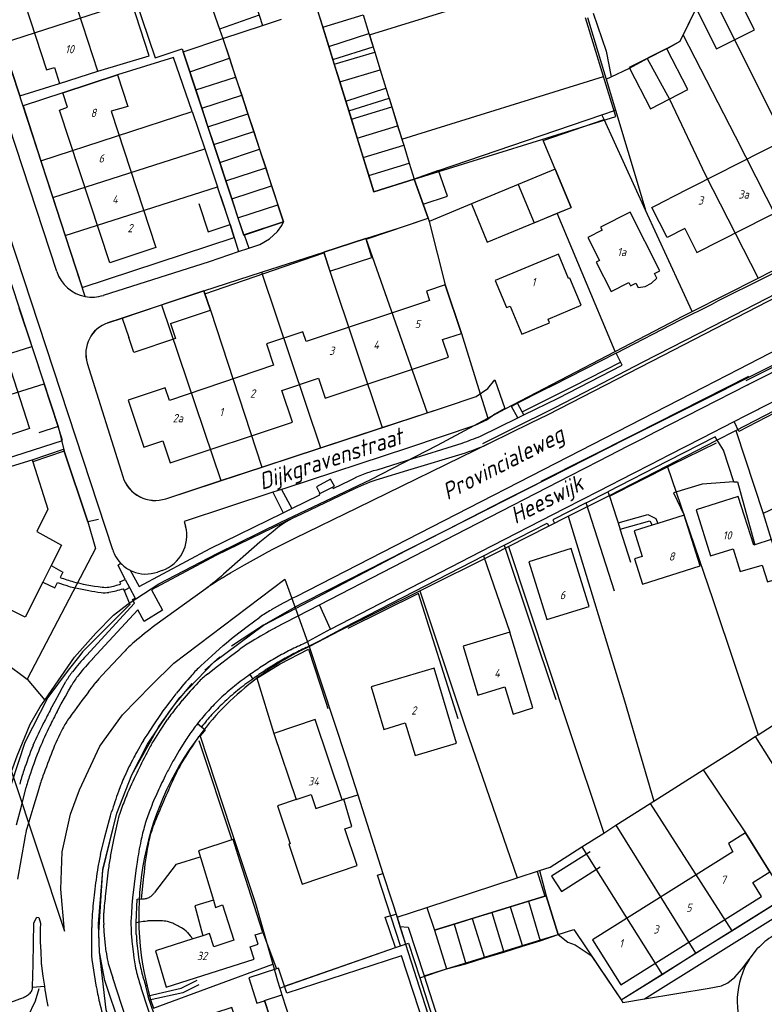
# Model space of a CAD drawing. Extents: x 124314 to 128016, y 450271 to 453716.
# Tile 32 of 40: x 125175 to 125288, y 451103 to 451252. Entities that reach past the tile are written whole.
import ezdxf
from ezdxf.enums import TextEntityAlignment as Align

# ---------------------------------------------------------------- set-up
doc = ezdxf.new("R2010")
doc.units = 0
doc.header["$MEASUREMENT"] = 0
for name, color, linetype in [('Default_113', 7, 'Continuous'), ('Default_117', 7, 'Continuous'), ('Default_21', 40, 'Continuous'), ('Default_22', 7, 'Continuous'), ('Default_4', 1, 'Continuous'), ('Default_5', 7, 'Continuous'), ('Default_6', 7, 'Continuous'), ('Default_79', 2, 'Continuous'), ('Default_80', 7, 'Continuous'), ('Default_99', 2, 'Continuous')]:
    doc.layers.add(name, color=color, linetype=linetype)
doc.styles.add('Style-ENGINEERING', font='isoct.shx', dxfattribs={"oblique": 15})

msp = doc.modelspace()

# ---------------------------------------------------------------- linework, layer by layer
at = {"layer": 'Default_21', "lineweight": -3, "flags": 128}
for points in [[(125196.57, 451276.52), (125186.78, 451273.18), (125195.74, 451246.66), (125199.84, 451248.02), (125199.99, 451247.57)], [(125196.57, 451276.52), (125205.48, 451250.99), (125206.02, 451249.56)], [(125212.11, 451260.79), (125209.24, 451259.82), (125211.51, 451253.1), (125212.02, 451251.55)], [(125275.69, 451250.07), (125277.72, 451254.22), (125280.38, 451255.56)], [(125280.38, 451255.56), (125290.28, 451235.77), (125291.14, 451234.22), (125294.34, 451227.89), (125294.44, 451227.94), (125295.38, 451226.1), (125298.69, 451219.23)], [(125172.66, 451248.88), (125175.27, 451240.86), (125181.3, 451242.74), (125187.1, 451244.64), (125194.85, 451246.96), (125192.16, 451255.17)], [(125172.66, 451248.88), (125192.16, 451255.17)], [(125220.2, 451254.28), (125221.13, 451251.29)], [(125212.02, 451251.55), (125214.87, 451252.5)], [(125221.13, 451251.29), (125227.24, 451253.14)], [(125227.24, 451253.14), (125228.13, 451250.3)], [(125261.21, 451252.74), (125263.61, 451244.74), (125264.02, 451243.4)], [(125206.02, 451249.56), (125212.02, 451251.55)], [(125221.13, 451251.29), (125222.04, 451248.34)], [(125199.99, 451247.57), (125206.02, 451249.56)], [(125206.02, 451249.56), (125207.01, 451246.58)], [(125222.04, 451248.34), (125228.13, 451250.3)], [(125228.13, 451250.3), (125229, 451247.49)], [(125270.23, 451246.53), (125273.22, 451248.06), (125275.24, 451249.15), (125275.69, 451250.07)], [(125275.69, 451250.07), (125283.54, 451234.79), (125292.97, 451216.31)], [(125222.04, 451248.34), (125222.88, 451245.66)], [(125201.34, 451238.5), (125198.56, 451246.71), (125190.04, 451244.06), (125181.77, 451241.34), (125175.76, 451239.37), (125178.47, 451231.03)], [(125199.99, 451247.57), (125201, 451244.51)], [(125201, 451244.51), (125207.01, 451246.58)], [(125207.01, 451246.58), (125207.94, 451243.73)], [(125222.88, 451245.66), (125229, 451247.49)], [(125229, 451247.49), (125229.83, 451244.83)], [(125264.02, 451243.4), (125264.81, 451243.76), (125267.56, 451245.09), (125270.23, 451246.53)], [(125270.23, 451246.53), (125273.61, 451240.36), (125279, 451228.97), (125287.02, 451213.28)], [(125222.88, 451245.66), (125223.7, 451243.02)], [(125201, 451244.51), (125201.9, 451241.77)], [(125201.9, 451241.77), (125207.94, 451243.73)], [(125207.94, 451243.73), (125208.86, 451240.96)], [(125223.7, 451243.02), (125229.83, 451244.83)], [(125229.83, 451244.83), (125230.7, 451242.03)], [(125264.02, 451243.4), (125265.44, 451238.71)], [(125223.7, 451243.02), (125224.62, 451240.06)], [(125224.62, 451240.06), (125230.7, 451242.03)], [(125230.7, 451242.03), (125231.58, 451239.2)], [(125201.9, 451241.77), (125202.82, 451239)], [(125202.82, 451239), (125208.86, 451240.96)], [(125208.86, 451240.96), (125209.78, 451238.17)], [(125202.82, 451239), (125203.75, 451236.18)], [(125224.62, 451240.06), (125225.46, 451237.34)], [(125225.46, 451237.34), (125231.58, 451239.2)], [(125231.58, 451239.2), (125232.46, 451236.35)], [(125178.47, 451231.03), (125201.34, 451238.5)], [(125201.34, 451238.5), (125203.26, 451232.83)], [(125203.75, 451236.18), (125209.78, 451238.17)], [(125209.78, 451238.17), (125210.68, 451235.46)], [(125238.64, 451229.57), (125254.18, 451234.87), (125263.4, 451238.01)], [(125263.4, 451238.01), (125265.44, 451238.71)], [(125263.74, 451237.29), (125263.4, 451238.01)], [(125265.44, 451238.71), (125269.05, 451226.8), (125270.01, 451223.56)], [(125203.75, 451236.18), (125204.63, 451233.51)], [(125225.46, 451237.34), (125226.36, 451234.47)], [(125226.36, 451234.47), (125232.46, 451236.35)], [(125232.46, 451236.35), (125233.38, 451233.39)], [(125254.49, 451234.13), (125263.74, 451237.29)], [(125270.01, 451223.56), (125263.74, 451237.29)], [(125204.63, 451233.51), (125210.68, 451235.46)], [(125210.68, 451235.46), (125211.56, 451232.78)], [(125226.36, 451234.47), (125227.27, 451231.53)], [(125204.63, 451233.51), (125205.54, 451230.76)], [(125227.27, 451231.53), (125233.38, 451233.39)], [(125233.38, 451233.39), (125234.23, 451230.68)], [(125256.3, 451229.77), (125254.49, 451234.13)], [(125180.29, 451225.46), (125203.26, 451232.83)], [(125203.26, 451232.83), (125205.2, 451227.1)], [(125205.54, 451230.76), (125211.56, 451232.78)], [(125211.56, 451232.78), (125212.5, 451229.95)], [(125227.27, 451231.53), (125228.11, 451228.82)], [(125178.47, 451231.03), (125180.29, 451225.46)], [(125205.54, 451230.76), (125206.46, 451227.98)], [(125228.11, 451228.82), (125234.23, 451230.68)], [(125234.23, 451230.68), (125234.99, 451228.24)], [(125206.46, 451227.98), (125212.5, 451229.95)], [(125212.5, 451229.95), (125213.39, 451227.23)], [(125228.11, 451228.82), (125228.88, 451226.34), (125234.99, 451228.24)], [(125238.64, 451229.57), (125234.99, 451228.24)], [(125236.34, 451224.47), (125240, 451225.69), (125238.64, 451229.57)], [(125256.3, 451229.77), (125258.71, 451223.98)], [(125182.16, 451219.72), (125184.73, 451211.84), (125207.71, 451219.43), (125207.12, 451221.38), (125205.2, 451227.1)], [(125182.16, 451219.72), (125205.2, 451227.1)], [(125206.46, 451227.98), (125207.35, 451225.28)], [(125207.35, 451225.28), (125213.39, 451227.23)], [(125213.39, 451227.23), (125214.34, 451224.36)], [(125216.99, 451163.23), (125233.77, 451172), (125267.22, 451189.04), (125297.34, 451204.11), (125323.18, 451216.65), (125341.13, 451224.73), (125344.42, 451226.18), (125352.85, 451227.12), (125356.76, 451222.3)], [(125234.99, 451228.24), (125236.34, 451224.47)], [(125250.7, 451227.44), (125243.64, 451224.51)], [(125250.7, 451227.44), (125253.12, 451221.66)], [(125180.29, 451225.46), (125182.16, 451219.72)], [(125207.35, 451225.28), (125208.3, 451222.4)], [(125208.3, 451222.4), (125209.16, 451219.78), (125215.2, 451221.78), (125214.34, 451224.36)], [(125208.3, 451222.4), (125214.34, 451224.36)], [(125236.34, 451224.47), (125237.08, 451222.37)], [(125243.64, 451224.51), (125237.22, 451221.84)], [(125253.12, 451221.66), (125256.61, 451223.11)], [(125256.61, 451223.11), (125258.71, 451223.98)], [(125260.39, 451214.06), (125256.61, 451223.11)], [(125277.03, 451208.2), (125270.01, 451223.56)], [(125227.65, 451219.26), (125232.76, 451220.9), (125237.08, 451222.37)], [(125237.08, 451222.37), (125237.22, 451221.84)], [(125237.22, 451221.84), (125239.67, 451212.24), (125242.11, 451204.9), (125244.96, 451195.74)], [(125221.29, 451217.2), (125227.65, 451219.26)], [(125227.65, 451219.26), (125236.93, 451192.86)], [(125211.88, 451214.16), (125221.29, 451217.2)], [(125221.29, 451217.2), (125222.22, 451214.33), (125230.13, 451190.62)], [(125287.02, 451213.28), (125292.97, 451216.31)], [(125203.15, 451211.35), (125211.88, 451214.16)], [(125211.88, 451214.16), (125220.81, 451187.56)], [(125265.37, 451202.15), (125260.39, 451214.06)], [(125277.03, 451208.2), (125287.02, 451213.28)], [(125196.73, 451209.2), (125203.15, 451211.35)], [(125203.15, 451211.35), (125204.13, 451208.4), (125211.9, 451184.62)], [(125188.61, 451206.49), (125190.77, 451207.21), (125196.73, 451209.2)], [(125196.73, 451209.2), (125205.72, 451182.59)], [(125175.14, 451208.78), (125177.07, 451202.92)], [(125274.88, 451207.09), (125275.33, 451207.33), (125277.03, 451208.2)], [(125265.37, 451202.15), (125274.88, 451207.09)], [(125156.65, 451196.43), (125177.07, 451202.92)], [(125177.07, 451202.92), (125178.94, 451197.24)], [(125246.1, 451192.07), (125248.72, 451193.48), (125265.37, 451202.15)], [(125283.66, 451190.19), (125289.49, 451193.19), (125304.8, 451201.77), (125305.94, 451202.34)], [(125185.49, 451200.38), (125190.86, 451183.19)], [(125158.46, 451190.83), (125178.94, 451197.24)], [(125161.28, 451182.08), (125181.75, 451188.69), (125181.07, 451190.77), (125178.94, 451197.24)], [(125236.93, 451192.86), (125239.41, 451193.68), (125244.36, 451195.35), (125244.96, 451195.74)], [(125244.96, 451195.74), (125246.1, 451192.07)], [(125230.13, 451190.62), (125236.93, 451192.86)], [(125179.07, 451149.32), (125183.57, 451155.86), (125186.79, 451159.48), (125189.46, 451162.22), (125191.68, 451163.94), (125196.33, 451166.97), (125205.16, 451171.55), (125214.81, 451176.27), (125228.4, 451182.78), (125238.49, 451187.94), (125246.1, 451192.07)], [(125220.81, 451187.56), (125230.13, 451190.62)], [(125273.28, 451184.84), (125280.68, 451188.65), (125283.66, 451190.19)], [(125283.66, 451190.19), (125287.81, 451177.63), (125289.02, 451173.69), (125290.88, 451168.02), (125291.18, 451167.04), (125296.52, 451150.18)], [(125160.01, 451180.33), (125161.68, 451180.84), (125170.83, 451183.8), (125177.12, 451185.76), (125181.9, 451187.34), (125185.56, 451176.33), (125186.73, 451172.31), (125176.38, 451152.51)], [(125211.9, 451184.62), (125220.81, 451187.56)], [(125205.72, 451182.59), (125211.9, 451184.62)], [(125258.3, 451177.18), (125264.43, 451180.28), (125273.28, 451184.84)], [(125273.28, 451184.84), (125280.18, 451164.59), (125287.04, 451144.09)], [(125197.38, 451179.84), (125205.72, 451182.59)], [(125249.23, 451172.59), (125258.3, 451177.18)], [(125258.3, 451177.18), (125266.82, 451149.21), (125271.26, 451134.03)], [(125235.84, 451165.9), (125247.18, 451171.55), (125249.23, 451172.59)], [(125249.23, 451172.59), (125258.29, 451145.36), (125263.66, 451129.2)], [(125219.06, 451157.48), (125223.82, 451159.91), (125235.84, 451165.9)], [(125235.84, 451165.9), (125242.7, 451145.29), (125250.56, 451122.41)], [(125165.3, 451164.72), (125167.35, 451161.35), (125173, 451155.02), (125176.38, 451152.51)], [(125222.26, 451000), (125215.83, 451019.7), (125203.32, 451056.62), (125194.45, 451083.3), (125188.37, 451102.4), (125187.36, 451111.13), (125187.23, 451114.13), (125187.84, 451123.68), (125189.95, 451132.22), (125192.24, 451138), (125196.34, 451145.34), (125199.52, 451149.72), (125204.67, 451155.12), (125212.14, 451160.69), (125216.99, 451163.23)], [(125217.91, 451156.9), (125219.06, 451157.48)], [(125176.38, 451152.51), (125179.07, 451149.32)], [(125211.13, 451152.64), (125213.75, 451144.29), (125217.11, 451134.28), (125219.39, 451135.04), (125220.1, 451132.91), (125224.33, 451134.33), (125226.42, 451135)], [(125174.04, 451138.52), (125174.87, 451140.89), (125176.84, 451145.67), (125178.38, 451148.32), (125179.07, 451149.32)], [(125287.04, 451144.09), (125291.83, 451147.17)], [(125202.52, 451144.05), (125207.24, 451129.73), (125210.97, 451118.53), (125213.56, 451109.33)], [(125278.74, 451138.79), (125283.35, 451141.72), (125286.59, 451143.8)], [(125286.59, 451143.8), (125287.04, 451144.09)], [(125286.59, 451143.8), (125292.09, 451135.08), (125298.78, 451124.26)], [(125271.26, 451134.03), (125278.74, 451138.79)], [(125278.74, 451138.79), (125285.12, 451129.21), (125291.19, 451119.51)], [(125265.52, 451130.38), (125270.71, 451133.68)], [(125270.71, 451133.68), (125271.26, 451134.03)], [(125270.71, 451133.68), (125283.05, 451114.41)], [(125263.66, 451129.2), (125265.52, 451130.38)], [(125265.52, 451130.38), (125277.57, 451110.98)], [(125260.34, 451127.09), (125263.66, 451129.2)], [(125253.93, 451123.51), (125255.57, 451124.05), (125260.34, 451127.09)], [(125260.34, 451127.09), (125272.49, 451107.79)], [(125232.92, 451112.13), (125229.43, 451122.82), (125230.25, 451123.08)], [(125250.56, 451122.41), (125253.93, 451123.51)], [(125253.93, 451123.51), (125254.94, 451119.7)], [(125236.91, 451117.92), (125250.56, 451122.41)], [(125252.26, 451118.88), (125254.94, 451119.7)], [(125254.94, 451119.7), (125256.75, 451113.84)], [(125249.49, 451118.02), (125252.26, 451118.88)], [(125252.26, 451118.88), (125254.05, 451112.88)], [(125283.05, 451114.41), (125291.19, 451119.51)], [(125232.38, 451116.43), (125236.91, 451117.92)], [(125236.91, 451117.92), (125238.04, 451114.48)], [(125243.76, 451116.25), (125246.72, 451117.16)], [(125246.72, 451117.16), (125249.49, 451118.02)], [(125246.72, 451117.16), (125248.52, 451111.17)], [(125249.49, 451118.02), (125251.35, 451112.05)], [(125238.04, 451114.48), (125241.01, 451115.4)], [(125241.01, 451115.4), (125243.76, 451116.25)], [(125241.01, 451115.4), (125242.78, 451109.4)], [(125243.76, 451116.25), (125245.63, 451110.28)], [(125238.04, 451114.48), (125239.85, 451108.62)], [(125254.05, 451112.88), (125256.75, 451113.84)], [(125256.75, 451113.84), (125258.23, 451112.67), (125259.36, 451112.25), (125261.77, 451110.64), (125266.29, 451103.91), (125272.49, 451107.79)], [(125277.57, 451110.98), (125283.05, 451114.41)], [(125232.92, 451112.13), (125233.68, 451112.37)], [(125233.68, 451112.37), (125234.13, 451112.52), (125235.82, 451107.24)], [(125251.35, 451112.05), (125254.05, 451112.88)], [(125214.62, 451105.72), (125215.13, 451105.91), (125232.14, 451111.87), (125232.92, 451112.13)], [(125245.63, 451110.28), (125248.52, 451111.17)], [(125248.52, 451111.17), (125251.35, 451112.05)], [(125272.49, 451107.79), (125277.57, 451110.98)], [(125195.49, 451102.66), (125213.56, 451109.33)], [(125213.56, 451109.33), (125214.28, 451106.79), (125214.62, 451105.72)], [(125239.85, 451108.62), (125242.78, 451109.4)], [(125242.78, 451109.4), (125245.63, 451110.28)], [(125235.82, 451107.24), (125239.85, 451108.62)], [(125235.82, 451107.24), (125241.81, 451088.42), (125248.1, 451069.57)], [(125199.5, 451088.27), (125207.35, 451090.92), (125210.51, 451091.95), (125214.46, 451093.3), (125213.96, 451094.82), (125215.12, 451095.2), (125212.3, 451103.82), (125214.95, 451104.69)], [(125214.62, 451105.72), (125214.95, 451104.69)], [(125214.95, 451104.69), (125220.17, 451088.52), (125219.35, 451088.23)]]:
    msp.add_lwpolyline(points, dxfattribs=at)
at = {"layer": 'Default_21', "lineweight": -3}
for centre, major_axis, end_param in [((125190.17, 451201.84), (-1.56, 4.65), 1.550695), ((125195.77, 451184.73), (-4.91, -1.53), 1.586231), ((125238.36, 451116.78), (-20.44, 40.12), 0.178091), ((125238.41, 451116.68), (-27.28, 35.96), 0.270286), ((125238.42, 451116.66), (-35.9, 27.39), 0.966928)]:
    msp.add_ellipse(centre, major_axis=major_axis, ratio=1, start_param=0, end_param=end_param, dxfattribs=at)
at = {"layer": 'Default_22', "lineweight": -3, "flags": 128}
for points in [[(125174.04, 451138.52), (125182.02, 451114.33), (125181.5, 451120.7), (125181.69, 451126.35), (125182.95, 451132.07), (125184.33, 451135.76), (125187.38, 451142.36), (125190.84, 451147.11), (125195.14, 451151.56), (125198.6, 451154.95), (125215.41, 451167.64), (125216.99, 451163.23)], [(125216.99, 451163.23), (125219.06, 451157.48)], [(125219.06, 451157.48), (125224.71, 451140.34), (125226.42, 451135)], [(125226.42, 451135), (125230.25, 451123.08)], [(125230.25, 451123.08), (125231.59, 451118.91), (125232.38, 451116.43)], [(125232.38, 451116.43), (125233.68, 451112.37)], [(125233.68, 451112.37), (125247.45, 451069.36)]]:
    msp.add_lwpolyline(points, dxfattribs=at)
at = {"layer": 'Default_4', "lineweight": -3, "flags": 128}
for points in [[(125190.22, 451261.1), (125188.15, 451267.42), (125185.26, 451266.47), (125186.32, 451263.24), (125181.56, 451261.69), (125180.61, 451264.59), (125178.38, 451263.86), (125177.44, 451266.71), (125173.1, 451265.29), (125174.01, 451262.5), (125173.59, 451262.34), (125179.33, 451244.81), (125180.5, 451245.19), (125181.3, 451242.74), (125187.1, 451244.64), (125182.53, 451258.59), (125190.22, 451261.1)], [(125191.61, 451239.27), (125189.08, 451238.56), (125195.88, 451217.89), (125188.89, 451215.59), (125181.29, 451238.71), (125182.49, 451239.15), (125181.77, 451241.34), (125190.04, 451244.06), (125191.61, 451239.27)], [(125305.75, 451243.63), (125290.28, 451235.77), (125291.14, 451234.22), (125273.64, 451225.34)], [(125275.94, 451220.79), (125277.78, 451217.17), (125295.38, 451226.1), (125294.44, 451227.94), (125311.91, 451236.81), (125308.57, 451243.39)], [(125176.73, 451190.46), (125169.81, 451188.22), (125153.12, 451239.91), (125160.04, 451242.15), (125164.46, 451228.47)], [(125258.71, 451223.98), (125256.3, 451229.77), (125243.64, 451224.51), (125246.04, 451218.72), (125258.71, 451223.98)], [(125275.94, 451220.79), (125273.27, 451219.43), (125270.96, 451223.98), (125273.64, 451225.34)], [(125272.17, 451214.37), (125267.66, 451223.27), (125263.2, 451221), (125263.44, 451220.51), (125261.26, 451219.4), (125263.01, 451215.93), (125262.52, 451215.68), (125264.8, 451211.23), (125267.47, 451212.58), (125267.72, 451212.09), (125268.51, 451212.5), (125268.86, 451211.82), (125269.95, 451212.01), (125270.91, 451212.51), (125271.7, 451213.27), (125271.35, 451213.95), (125272.17, 451214.37)], [(125260.27, 451209.15), (125258.55, 451213.28), (125258.35, 451213.2), (125256.8, 451216.9), (125247.22, 451212.93), (125248.94, 451208.8), (125249.51, 451209.03), (125251.29, 451204.77), (125255.45, 451206.5), (125255.23, 451207.03), (125260.27, 451209.15)], [(125169.07, 451214.18), (125176.73, 451190.46)], [(125196.9, 451188.62), (125198.01, 451185.29), (125216.53, 451191.44), (125214.92, 451196.26), (125220.49, 451198.11), (125221.5, 451195.07), (125240.16, 451201.28), (125239.27, 451203.96), (125242.11, 451204.9), (125239.67, 451212.24), (125236.83, 451211.3), (125237.29, 451209.9), (125218.6, 451203.68), (125218.12, 451205.12), (125212.62, 451203.29), (125213.7, 451200.06), (125197.92, 451194.72)], [(125203.3, 451210.91), (125203.15, 451211.35), (125190.79, 451207.22)], [(125198.07, 451206.37), (125204.13, 451208.4), (125203.3, 451210.91)], [(125190.79, 451207.22), (125191.77, 451204.27)], [(125198.07, 451206.37), (125198.83, 451204.1), (125192.53, 451202), (125191.77, 451204.27)], [(125197.92, 451194.72), (125197.28, 451196.63), (125191.7, 451194.78), (125194.06, 451187.67), (125196.9, 451188.62)], [(125306.52, 451193.49), (125306.33, 451193.85), (125299.07, 451190.06), (125300.1, 451188.08), (125296.63, 451186.26), (125296.24, 451187.09), (125289.7, 451183.67), (125291.86, 451179.54), (125287.81, 451177.63), (125289.02, 451173.69), (125286.52, 451172.85)], [(125170.83, 451183.8), (125177.12, 451185.76), (125177.23, 451185.43)], [(125177.23, 451185.43), (125179.54, 451178.28), (125177.83, 451174.86), (125181.56, 451172.83), (125180.01, 451169.71)], [(125178.76, 451167.22), (125176.1, 451161.88), (125167.76, 451166.04), (125171.87, 451174.28), (125170.74, 451174.97), (125172.44, 451178.67), (125170.83, 451183.8)], [(125286.52, 451172.85), (125286.38, 451172.81), (125283.99, 451180.18), (125277.68, 451178.18), (125279.81, 451171.19), (125283.27, 451172.25), (125284.31, 451168.84), (125287.66, 451169.78), (125288.44, 451167.24), (125290.88, 451168.02), (125291.18, 451167.04), (125295.89, 451168.73), (125293.4, 451176.33), (125300.77, 451180.18), (125299.87, 451182.03), (125302.54, 451183.43), (125304.67, 451179.34), (125311.93, 451183.13)], [(125278.28, 451169.66), (125275.85, 451177.37), (125271.85, 451176.11)], [(125270.98, 451175.84), (125268.28, 451174.98), (125269.5, 451171.11), (125268.3, 451170.74), (125269.51, 451166.9), (125278.28, 451169.66)], [(125271.85, 451176.11), (125270.98, 451175.84)], [(125261.47, 451163.53), (125258.72, 451172.3), (125252.32, 451170.29), (125255.07, 451161.53), (125261.47, 451163.53)], [(125180.01, 451169.71), (125178.76, 451167.22)], [(125252.95, 451148.15), (125249.46, 451159.64), (125242.39, 451157.49), (125244.63, 451150.11), (125248.69, 451151.34), (125249.94, 451147.23), (125252.95, 451148.15)], [(125241.38, 451142.83), (125237.99, 451154.18), (125228.45, 451151.33), (125230.37, 451144.91), (125233.63, 451145.89), (125235.11, 451140.95), (125241.38, 451142.83)], [(125226.34, 451124.26), (125224.47, 451129.84), (125225.54, 451130.21), (125224.33, 451134.33), (125224.06, 451134.23), (125219.98, 451146.38), (125213.75, 451144.29), (125217.11, 451134.28), (125214.27, 451133.32), (125216.2, 451127.58), (125216.01, 451127.53), (125218.04, 451121.47), (125226.34, 451124.26)], [(125286.23, 451121.72), (125288.8, 451123.33), (125285.12, 451129.21), (125282.55, 451127.6), (125283.22, 451126.33)], [(125207.37, 451128.15), (125202.31, 451126.48), (125204.57, 451119.04)], [(125208.57, 451125), (125207.55, 451128.2), (125207.37, 451128.15)], [(125283.22, 451126.33), (125261.97, 451113.03), (125266.23, 451106.22), (125287.57, 451119.58), (125286.23, 451121.72)], [(125212.04, 451114.12), (125208.57, 451125)], [(125204.57, 451119.04), (125204.92, 451117.92), (125205.97, 451118.3), (125207.68, 451112.95), (125204.63, 451111.98), (125203.99, 451113.96)], [(125201.44, 451113.15), (125195.8, 451111.35), (125197.44, 451105.87), (125210.73, 451110.1), (125210.15, 451111.95), (125211.36, 451112.34), (125210.91, 451113.76), (125212.04, 451114.12)], [(125203, 451113.65), (125201.44, 451113.15)], [(125203.99, 451113.96), (125203, 451113.65)], [(125212.46, 451085.98), (125219.35, 451088.23), (125218.74, 451090.09), (125222.46, 451091.3), (125225.57, 451081.78), (125236.26, 451085.28), (125238.29, 451079.06), (125236.6, 451078.51), (125239.34, 451070.12), (125245.64, 451072.18), (125233.07, 451110.62), (125215.68, 451104.93), (125215.34, 451105.98)], [(125214.11, 451108.61), (125209.92, 451107.24)], [(125215.34, 451105.98), (125214.44, 451108.72), (125214.11, 451108.61)], [(125209.92, 451107.24), (125211.16, 451103.42)], [(125212.3, 451103.82), (125214.46, 451097.19), (125209.68, 451095.63), (125207.35, 451102.76), (125199.21, 451100.1), (125202.07, 451091.35), (125206.71, 451092.86), (125207.35, 451090.92), (125210.51, 451091.95), (125212.46, 451085.98)], [(125211.16, 451103.42), (125212.31, 451103.79)]]:
    msp.add_lwpolyline(points, dxfattribs=at)
at = {"layer": 'Default_5', "lineweight": -3, "flags": 128}
for points in [[(125228.19, 451250.11), (125258.77, 451259.61)], [(125222.66, 451246.4), (125220.22, 451254.28)], [(125228.19, 451250.11), (125228.75, 451248.29)], [(125222.66, 451246.4), (125228.75, 451248.29)], [(125233.11, 451234.31), (125263.65, 451243.8)], [(125234.99, 451228.24), (125265.51, 451237.73), (125263.65, 451243.8)], [(125225.07, 451238.62), (125231.17, 451240.52)], [(125231.17, 451240.52), (125233.11, 451234.31)], [(125234.99, 451228.24), (125228.88, 451226.34), (125225.07, 451238.62)]]:
    msp.add_lwpolyline(points, dxfattribs=at)
at = {"layer": 'Default_6', "lineweight": -3, "flags": 128}
for points in [[(125277.67, 451254.12), (125280.74, 451248.01), (125286.48, 451250.89), (125283.38, 451257.07)], [(125209.22, 451219.8), (125209.16, 451219.78), (125199.99, 451247.57), (125206.02, 451249.56)], [(125206.02, 451249.56), (125215.14, 451221.95), (125215.2, 451221.78)], [(125273.24, 451248.01), (125273.22, 451248.06), (125267.53, 451245.16), (125267.56, 451245.09)], [(125267.56, 451245.09), (125270.72, 451238.91), (125276.41, 451241.82), (125273.24, 451248.01)], [(125207.11, 451221.41), (125205.68, 451225.69)], [(125202.35, 451224.59), (125203.79, 451220.29), (125207.11, 451221.41)], [(125207.12, 451221.38), (125207.11, 451221.41)], [(125215.2, 451221.78), (125209.22, 451219.8)], [(125227.68, 451219.16), (125227.65, 451219.26), (125221.29, 451217.2), (125221.32, 451217.09)], [(125221.32, 451217.09), (125222.22, 451214.33), (125228.58, 451216.39), (125227.68, 451219.16)], [(125261.61, 451126.37), (125255.78, 451122.67), (125257.26, 451120.34), (125263.14, 451124.06)], [(125254.75, 451119.65), (125238.04, 451114.48), (125239.85, 451108.62)], [(125256.75, 451113.84), (125254.94, 451119.7), (125254.75, 451119.65)], [(125239.85, 451108.62), (125256.75, 451113.84)]]:
    msp.add_lwpolyline(points, dxfattribs=at)
at = {"layer": 'Default_79', "lineweight": -3, "flags": 128}
for points in [[(125251.31, 451193), (125259.07, 451196.91), (125266.21, 451200.54)], [(125181.07, 451190.77), (125181.99, 451187.07)]]:
    msp.add_lwpolyline(points, dxfattribs=at)
at = {"layer": 'Default_80', "lineweight": -3, "flags": 128}
for points in [[(125245.35, 451188.2), (125249.8, 451190.43), (125256.2, 451193.64), (125262.15, 451196.71), (125269.62, 451200.56), (125280.19, 451206.01), (125289.88, 451211), (125293.48, 451212.86), (125303.88, 451218.22), (125311.33, 451222.06), (125317.29, 451225.13), (125329.67, 451231.51)], [(125321.07, 451217.64), (125315.32, 451212.87), (125285.19, 451197.7)], [(125265.53, 451201.9), (125256.05, 451197.05), (125254.39, 451196.24), (125250.63, 451194.3)], [(125285.58, 451198.35), (125268.35, 451189.64), (125254.16, 451182.47)], [(125250.63, 451194.3), (125249.69, 451193.81)], [(125264.52, 451180.22), (125273.94, 451184.97), (125280.71, 451188.33)], [(125181.99, 451187.07), (125177.23, 451185.43)], [(125187.18, 451176.7), (125185.56, 451176.33), (125181.99, 451187.07)], [(125253.42, 451182), (125248.6, 451179.56), (125239.86, 451175.1), (125233.77, 451172), (125227.8, 451168.96), (125221.83, 451165.92), (125218.09, 451164.02), (125217.09, 451163.51), (125215.35, 451162.52), (125212.14, 451160.69), (125207.31, 451157.5)], [(125191.08, 451165.96), (125191.95, 451163.84), (125187.65, 451159.54), (125184.76, 451156.66), (125184.34, 451156.11), (125182.59, 451153.86), (125179.52, 451149.75), (125176.05, 451142.91), (125173.94, 451136.6), (125171.98, 451129.6), (125171.65, 451121.47), (125171.81, 451115.57), (125170.02, 451112.14), (125168.52, 451110.85), (125162.72, 451109.71)], [(125241.65, 451146.52), (125235.65, 451165.48), (125224.95, 451160.19)], [(125210.99, 451152.57), (125214.66, 451154.82), (125218.96, 451157.07), (125221.58, 451149.05), (125221.9, 451148.06)], [(125203.3, 451153.89), (125205.54, 451155.91)], [(125193.71, 451090.27), (125192.87, 451092.72), (125188.12, 451106.84), (125187.36, 451111.13), (125187.17, 451115.44), (125187.83, 451123.55), (125189.95, 451132.22), (125192.24, 451138), (125194.59, 451142.67), (125197.82, 451147.47), (125198.85, 451148.83), (125201.38, 451151.86)], [(125202.36, 451143.23), (125207.37, 451128.15)], [(125253.59, 451123.35), (125254.75, 451119.65)], [(125231.59, 451118.91), (125232.23, 451116.89)], [(125215.34, 451105.98), (125232.14, 451111.87), (125230.59, 451116.44), (125232.23, 451116.89)], [(125232.23, 451116.89), (125232.82, 451115.06)], [(125212.04, 451114.12), (125214.11, 451108.61)], [(125232.82, 451115.06), (125254.81, 451046.38)], [(125178.15, 451105.62), (125177.62, 451103.71), (125176.44, 451101.33)]]:
    msp.add_lwpolyline(points, dxfattribs=at)
at = {"layer": 'Default_99', "lineweight": -3, "flags": 128}
for points in [[(125185.17, 451210.48), (125167.72, 451264.03), (125169.32, 451267.24), (125187.68, 451273.49)], [(125180.86, 451214.25), (125163.33, 451267.76)], [(125189.35, 451172.08), (125163.48, 451250.83), (125161.06, 451252.24), (125157.48, 451263.12), (125158.91, 451265.47), (125158.01, 451266.95)], [(125273.24, 451248.01), (125275.24, 451249.15), (125277.67, 451254.12)], [(125211.51, 451253.1), (125205.48, 451250.99), (125206.02, 451249.56)], [(125263.65, 451243.8), (125260.91, 451252.7)], [(125262.09, 451253.39), (125264.01, 451247.67), (125264.81, 451243.76), (125267.56, 451245.09)], [(125225.07, 451238.62), (125222.66, 451246.4)], [(125161.53, 451243.89), (125164.57, 451240.89), (125181.07, 451190.77)], [(125246.46, 451188.3), (125252.64, 451191.33), (125255.23, 451192.59), (125272.61, 451201.56), (125290.11, 451210.6), (125307.82, 451219.75), (125325.8, 451229.01), (125330.27, 451231.31)], [(125265.53, 451201.9), (125275.29, 451206.94), (125279.98, 451209.27), (125281.05, 451209.87), (125287.95, 451213.33), (125288.74, 451213.69), (125293.16, 451215.97), (125295.56, 451217.17), (125302.16, 451220.49), (125302.84, 451220.82), (125305.47, 451222.2), (125306.15, 451222.55), (125316.88, 451227.94), (125318.09, 451228.55), (125318.83, 451228.94)], [(125227.68, 451219.16), (125237.08, 451222.37), (125234.99, 451228.24)], [(125207.12, 451221.38), (125208.37, 451217.28)], [(125209.96, 451217.82), (125211.62, 451218.38), (125213.07, 451219.21), (125214.3, 451220.34), (125214.94, 451221.25), (125215.2, 451221.78)], [(125209.22, 451219.8), (125209.96, 451217.82)], [(125320.27, 451218.08), (125297.94, 451206.58), (125284.08, 451199.44)], [(125187.92, 451210.66), (125203.99, 451215.8), (125208.37, 451217.28)], [(125203.3, 451210.91), (125221.32, 451217.09)], [(125208.37, 451217.28), (125209.96, 451217.82)], [(125190.79, 451207.22), (125188.61, 451206.49)], [(125285.62, 451197.18), (125292.54, 451200.68), (125299.45, 451204.18)], [(125251.55, 451192.54), (125256.78, 451195.1), (125266.44, 451200.1), (125265.53, 451201.9)], [(125185.49, 451200.38), (125190.86, 451183.19)], [(125284.08, 451199.44), (125278.76, 451196.72), (125217.05, 451165)], [(125287.35, 451193.57), (125293.56, 451196.69), (125299.77, 451199.81)], [(125197.38, 451179.84), (125239.41, 451193.68), (125244.36, 451195.35), (125246.13, 451196.52), (125247.18, 451197.87), (125248.71, 451193.51)], [(125285.54, 451197.13), (125285.58, 451197.16), (125285.62, 451197.18)], [(125271.6, 451190.03), (125278.51, 451193.55), (125285.43, 451197.08)], [(125285.43, 451197.08), (125285.49, 451197.11), (125285.54, 451197.13)], [(125251.31, 451193), (125250.63, 451194.3)], [(125248.71, 451193.51), (125247.2, 451192.66), (125246.04, 451191.78), (125244.17, 451190.96), (125234.09, 451187.56), (125215.39, 451181.42)], [(125250.67, 451192.08), (125249.69, 451193.81)], [(125251.55, 451192.54), (125251.31, 451193)], [(125283.4, 451191.54), (125285.2, 451192.46), (125286.99, 451193.38)], [(125289.54, 451192.87), (125284.12, 451190.03), (125283.4, 451191.54)], [(125286.99, 451193.38), (125287.16, 451193.47), (125287.34, 451193.56)], [(125287.34, 451193.56), (125287.34, 451193.56), (125287.35, 451193.57)], [(125245.02, 451189.32), (125250.67, 451192.08)], [(125250.67, 451192.08), (125251.55, 451192.54)], [(125273.58, 451186.5), (125278.49, 451189.02), (125283.4, 451191.54)], [(125283.4, 451191.54), (125283.39, 451191.57)], [(125181.07, 451190.77), (125178.13, 451189.85)], [(125267.36, 451187.85), (125269.48, 451188.94), (125271.6, 451190.03)], [(125216.9, 451173.85), (125226.44, 451178.51), (125246.46, 451188.3)], [(125229.35, 451184.24), (125233.79, 451185.66), (125242.21, 451188.28)], [(125242.21, 451188.28), (125242.57, 451188.41), (125242.93, 451188.53)], [(125242.93, 451188.53), (125243.3, 451188.67), (125243.66, 451188.8)], [(125243.66, 451188.8), (125244, 451188.93), (125244.34, 451189.05)], [(125244.34, 451189.05), (125244.68, 451189.18), (125245.02, 451189.32)], [(125245.63, 451187.91), (125246.04, 451188.1), (125246.46, 451188.3)], [(125283.38, 451182.39), (125281.81, 451187.21), (125280.51, 451189.24), (125273.34, 451185.55), (125264.3, 451180.91)], [(125229.71, 451182.86), (125234.03, 451184.17), (125242.72, 451186.81)], [(125242.72, 451186.81), (125243.24, 451186.98), (125243.76, 451187.16)], [(125243.76, 451187.16), (125244.27, 451187.35), (125244.78, 451187.56)], [(125244.78, 451187.56), (125245.21, 451187.73), (125245.63, 451187.91)], [(125258.62, 451183.34), (125262.99, 451185.6), (125267.36, 451187.85)], [(125268.08, 451183.68), (125270.83, 451185.09), (125273.58, 451186.5)], [(125227.29, 451183.57), (125227.79, 451183.76), (125228.31, 451183.93)], [(125228.31, 451183.93), (125228.82, 451184.1), (125229.35, 451184.24)], [(125222.89, 451181.73), (125222.31, 451182.8), (125220.16, 451181.65), (125220.68, 451180.63)], [(125222.3, 451160.1), (125220.62, 451163.76), (125242.95, 451175.27), (125258.62, 451183.34)], [(125222.63, 451181.6), (125222.7, 451181.42), (125225.35, 451182.67)], [(125225.35, 451182.67), (125225.82, 451182.91), (125226.3, 451183.15)], [(125226.3, 451183.15), (125226.79, 451183.36), (125227.29, 451183.57)], [(125227.84, 451182.21), (125228.3, 451182.39), (125228.77, 451182.55)], [(125228.77, 451182.55), (125229.24, 451182.71), (125229.71, 451182.86)], [(125257.83, 451178.43), (125262.95, 451181.05), (125268.08, 451183.68)], [(125283.38, 451182.39), (125278.54, 451182.03), (125274.21, 451180.72), (125275.85, 451177.37)], [(125283.38, 451182.39), (125283.91, 451182.42), (125286.52, 451172.85)], [(125213.56, 451180.82), (125200.17, 451176.42), (125200.37, 451175.69)], [(125214.9, 451181.26), (125213.56, 451180.82)], [(125213.56, 451180.82), (125215.15, 451177.7)], [(125215.39, 451181.42), (125214.9, 451181.26)], [(125214.9, 451181.26), (125216.43, 451178.34)], [(125216.99, 451177.11), (125225.99, 451181.39)], [(125220.68, 451180.63), (125222.63, 451181.6)], [(125222.63, 451181.6), (125222.89, 451181.73)], [(125225.99, 451181.39), (125226.45, 451181.61), (125226.91, 451181.82)], [(125226.91, 451181.82), (125227.37, 451182.02), (125227.84, 451182.21)], [(125261.02, 451179.22), (125264.3, 451180.91)], [(125264.3, 451180.91), (125264.52, 451180.22)], [(125216.43, 451178.34), (125216.46, 451178.35), (125220.68, 451180.46), (125220.64, 451180.61)], [(125220.68, 451180.63), (125220.64, 451180.61)], [(125264.52, 451180.22), (125266.13, 451175.23)], [(125215.15, 451177.7), (125216.43, 451178.34)], [(125222.3, 451160.1), (125245.05, 451171.86), (125257.83, 451178.43)], [(125261.02, 451179.22), (125255.98, 451176.63), (125256.22, 451176.12)], [(125265.31, 451165.86), (125261.02, 451179.22)], [(125191.99, 451169.01), (125193.33, 451166.56), (125204.1, 451172.3), (125215.05, 451177.66), (125215.15, 451177.7)], [(125216.99, 451177.11), (125204.97, 451171.22), (125195.21, 451166.06)], [(125216.04, 451176.61), (125215.58, 451176.34), (125215.13, 451176.05)], [(125216.99, 451177.11), (125216.51, 451176.87), (125216.04, 451176.61)], [(125265.85, 451176.17), (125270.35, 451177.44), (125271.56, 451176.86), (125271.85, 451176.11)], [(125266.13, 451175.23), (125270.64, 451176.51), (125270.98, 451175.84)], [(125213.6, 451174.88), (125211.63, 451173.25), (125206.12, 451168.43)], [(125214.35, 451175.49), (125213.97, 451175.19), (125213.6, 451174.88)], [(125215.13, 451176.05), (125214.74, 451175.78), (125214.35, 451175.49)], [(125248.59, 451172.82), (125255.09, 451176.16), (125255.34, 451175.67)], [(125266.12, 451175.23), (125266.13, 451175.23)], [(125267.76, 451170.17), (125266.13, 451175.23)], [(125213.67, 451172.25), (125215.28, 451173.06), (125216.9, 451173.85)], [(125212, 451171.35), (125212.83, 451171.81), (125213.67, 451172.25)], [(125245.44, 451171.2), (125248.59, 451172.82)], [(125248.59, 451172.82), (125256.4, 451149.41)], [(125209.3, 451169.83), (125210.65, 451170.59), (125212, 451171.35)], [(125218.63, 451157.3), (125220.73, 451158.39), (125224.47, 451160.38), (125245.44, 451171.2)], [(125245.44, 451171.2), (125249.46, 451159.64)], [(125180.01, 451169.71), (125181.77, 451168.71), (125181.4, 451167.92)], [(125191.21, 451167.59), (125190.15, 451169.8), (125190.53, 451170.09)], [(125191.99, 451169.01), (125192.15, 451168.93), (125192.3, 451168.86)], [(125196.8, 451168.98), (125196.12, 451168.74)], [(125207.15, 451168.61), (125208.23, 451169.22), (125209.3, 451169.83)], [(125190.55, 451166.93), (125190.41, 451167.27), (125191.21, 451167.59)], [(125191.21, 451167.59), (125191.86, 451166.39)], [(125205.46, 451167.83), (125205.13, 451167.54), (125204.79, 451167.26)], [(125206.12, 451168.43), (125205.8, 451168.13), (125205.46, 451167.83)], [(125205.95, 451167.88), (125206.55, 451168.26), (125207.15, 451168.61)], [(125178.76, 451167.22), (125180.59, 451166.36), (125180.99, 451167.17)], [(125184.87, 451166.92), (125185.71, 451166.76), (125186.56, 451166.62)], [(125186.56, 451166.62), (125187.15, 451166.53), (125187.74, 451166.45)], [(125190.93, 451166.22), (125191.08, 451165.96)], [(125191.08, 451165.96), (125191.86, 451166.39)], [(125191.86, 451166.39), (125192.72, 451164.79)], [(125195.21, 451166.06), (125196.86, 451162.97), (125194.08, 451161.27), (125193.15, 451163.02)], [(125203.44, 451166.22), (125195.73, 451160.63)], [(125204.12, 451166.73), (125203.78, 451166.47), (125203.44, 451166.22)], [(125204.79, 451167.26), (125204.46, 451166.99), (125204.12, 451166.73)], [(125192.62, 451164.01), (125192.32, 451164.58), (125192.72, 451164.79)], [(125266.29, 451103.91), (125362.25, 451164.02), (125361.14, 451165.73)], [(125185.35, 451156.09), (125192.62, 451164.01)], [(125186.3, 451155.6), (125193.15, 451163.02)], [(125213.9, 451160.27), (125220.62, 451163.78)], [(125207.78, 451159.03), (125209.7, 451160.47), (125211.62, 451161.9)], [(125222.3, 451160.1), (125218.41, 451157.97)], [(125206.91, 451158.34), (125207.34, 451158.69), (125207.78, 451159.03)], [(125202.66, 451154.51), (125204.36, 451156.07), (125206.07, 451157.61)], [(125205.86, 451154.98), (125207.17, 451155.97), (125208.48, 451156.95)], [(125206.07, 451157.61), (125206.49, 451157.98), (125206.91, 451158.34)], [(125191, 451156.62), (125189.35, 451154.84), (125187.7, 451153.05)], [(125203.67, 451153.28), (125204.76, 451154.13), (125205.86, 451154.98)], [(125187.7, 451153.05), (125187.24, 451152.55), (125186.8, 451152.03)], [(125210.1, 451153.2), (125210.53, 451152.53)], [(125181.27, 451150.38), (125181.76, 451151.27), (125182.25, 451152.15)], [(125182.17, 451149.88), (125182.65, 451150.74), (125183.13, 451151.6)], [(125179.98, 451148.02), (125180.63, 451149.2), (125181.27, 451150.38)], [(125180.94, 451147.63), (125181.55, 451148.75), (125182.17, 451149.88)], [(125197.38, 451148.24), (125198.16, 451149.28), (125198.96, 451150.31)], [(125196.62, 451147.16), (125196.99, 451147.7), (125197.38, 451148.24)], [(125194.54, 451144.03), (125195.57, 451145.59), (125196.62, 451147.16)], [(125195.54, 451143.15), (125196.57, 451144.77), (125197.62, 451146.38)], [(125202.19, 451145.78), (125202.79, 451145.29)], [(125202.79, 451145.29), (125203.31, 451144.85), (125202.92, 451144.32), (125202.57, 451143.93), (125202.32, 451143.77)], [(125194.01, 451143.22), (125194.27, 451143.62), (125194.54, 451144.03)], [(125195.14, 451142.49), (125195.33, 451142.82), (125195.54, 451143.15)], [(125200.23, 451143.06), (125199.42, 451141.71), (125198.62, 451140.36)], [(125198.62, 451140.36), (125198.45, 451140.08), (125198.29, 451139.79)], [(125174.79, 451130.42), (125175.51, 451133.28), (125176.25, 451136.13)], [(125178.13, 451135.9), (125177.23, 451132.9), (125176.34, 451129.89)], [(125188.84, 451131.24), (125189, 451131.83), (125189.17, 451132.41)], [(125190.14, 451131.14), (125190.24, 451131.57), (125190.37, 451131.99)], [(125187.5, 451125.97), (125188.16, 451128.61), (125188.84, 451131.24)], [(125188.99, 451125.65), (125189.56, 451128.4), (125190.14, 451131.14)], [(125176.18, 451129.23), (125176.09, 451128.85), (125176.02, 451128.47)], [(125176.34, 451129.89), (125176.25, 451129.56), (125176.18, 451129.23)], [(125176.02, 451128.47), (125175.47, 451125.34), (125174.93, 451122.21)], [(125195.69, 451120.21), (125198.98, 451124.46), (125202.58, 451125.6)], [(125193.02, 451124.81), (125192.93, 451124.16), (125192.84, 451123.52)], [(125192.84, 451123.52), (125192.58, 451121.44), (125192.33, 451119.36)], [(125194.01, 451122.63), (125193.62, 451119.24)], [(125192.23, 451118.26), (125192.16, 451117.02), (125192.1, 451115.78)], [(125192.33, 451119.36), (125192.27, 451118.81), (125192.23, 451118.26)], [(125192.87, 451115.67), (125193.02, 451119.2), (125193.62, 451119.24)], [(125193.62, 451119.24), (125193.73, 451119.25)], [(125204.57, 451119.04), (125201.75, 451118.15), (125203, 451113.65)], [(125177.21, 451105.9), (125177.3, 451109.35), (125177.38, 451115.62), (125177.85, 451116.43), (125178.16, 451116.4), (125178.39, 451115.56)], [(125178.39, 451115.56), (125178.37, 451114.62), (125178.36, 451113.69)], [(125188.14, 451113.16), (125188.05, 451114.26), (125187.97, 451115.36)], [(125192.87, 451115.67), (125193.4, 451115.76), (125193.93, 451115.84)], [(125192.91, 451113.82), (125192.88, 451114.74), (125192.87, 451115.67)], [(125193.93, 451115.84), (125194.26, 451115.87), (125194.58, 451115.89)], [(125269.86, 451104.07), (125289.31, 451116.23), (125290.51, 451114.4)], [(125178.36, 451113.69), (125178.36, 451113.21), (125178.37, 451112.74)], [(125186.19, 451110.76), (125186.18, 451112.82), (125186.17, 451114.89)], [(125200.65, 451114.11), (125201.05, 451113.64), (125201.44, 451113.15)], [(125232.82, 451115.06), (125234.08, 451114.92), (125236.46, 451107.56)], [(125256.75, 451113.84), (125259.13, 451114.58), (125266.29, 451103.91)], [(125178.37, 451112.74), (125178.44, 451111.22), (125178.51, 451109.71)], [(125188.33, 451111.22), (125188.23, 451112.19), (125188.14, 451113.16)], [(125192.23, 451112.8), (125192.33, 451112.02), (125192.43, 451111.23)], [(125193.18, 451111.32), (125193.08, 451112.1), (125192.98, 451112.88)], [(125186.21, 451110.2), (125186.2, 451110.47), (125186.19, 451110.76)], [(125192.43, 451111.23), (125192.55, 451110.31), (125192.68, 451109.39)], [(125193.45, 451109.46), (125193.31, 451110.39), (125193.18, 451111.32)], [(125285.68, 451110.03), (125286.95, 451111.69)], [(125178.51, 451109.71), (125178.52, 451109.55), (125178.53, 451109.39)], [(125178.53, 451109.39), (125178.55, 451109.24), (125178.57, 451109.09)], [(125186.26, 451109.75), (125186.24, 451109.97), (125186.21, 451110.2)], [(125186.88, 451105.83), (125186.57, 451107.79), (125186.26, 451109.75)], [(125269.86, 451104.07), (125279.6, 451105.68), (125281.5, 451106.07), (125282.46, 451106.53), (125283.49, 451107.38), (125284.56, 451108.57), (125285.68, 451110.03)], [(125178.57, 451109.09), (125178.77, 451107.53), (125178.99, 451105.98)], [(125236.46, 451107.56), (125239.85, 451108.62)], [(125191.38, 451101.03), (125189.34, 451107.27)], [(125194.7, 451104.52), (125199.7, 451105.7), (125202.13, 451106.89)], [(125202.37, 451106.18), (125199.94, 451104.99), (125194.87, 451103.9)], [(125236.46, 451107.56), (125239.83, 451097.17), (125243.13, 451098.21)], [(125178.99, 451105.95), (125177.21, 451105.82)], [(125178.99, 451105.98), (125178.99, 451105.96), (125178.99, 451105.95)], [(125178.99, 451105.95), (125179.06, 451105.45), (125179.15, 451104.95)], [(125179.15, 451104.95), (125179.32, 451103.96), (125179.51, 451102.97)], [(125193.61, 451105.8), (125196.88, 451095.8), (125209.19, 451058.46)], [(125194.7, 451104.52), (125194.34, 451106.05)], [(125173.7, 451103.54), (125174.49, 451103.79), (125175.27, 451104.06)], [(125175.27, 451104.06), (125175.56, 451104.17), (125175.85, 451104.3)], [(125194.87, 451103.9), (125194.7, 451104.52)], [(125194.87, 451103.9), (125201.54, 451084.22)], [(125266.29, 451103.91), (125266.55, 451103.53), (125269.86, 451104.07)]]:
    msp.add_lwpolyline(points, dxfattribs=at)
at = {"layer": 'Default_99', "lineweight": -3}
for centre, major_axis, start_param, end_param in [((125186.2, 451216.01), (-5.34, -1.76), 0, 1.067861), ((125186.2, 451216.02), (-1.03, -5.54), 0, 0.494591), ((125190.17, 451201.84), (-1.55, 4.65), 0, 1.551815), ((125195.77, 451184.73), (-4.91, -1.54), 0, 1.585522), ((125194.95, 451174.27), (1.85, -5.29), 0, 1.489689), ((125194.46, 451173.77), (-5.11, -1.69), 0, 0.136538), ((125194.17, 451173.59), (-4.54, -2.18), 0, 0.317195), ((125194.24, 451173.55), (-3.7, -3.46), 0, 0.361075), ((125194.37, 451173.73), (-2.07, -4.87), 0, 0.738828), ((125192.11, 451197.5), (-10.71, -29.58), 0, 0.067406), ((125266.5, 451073.8), (-63.06, 92.42), 6.25628, 6.283185), ((125192.06, 451196.65), (-11.06, -29.48), 0, 0.055992), ((125186.2, 451177.89), (-3.54, -11.29), 0, 0.091448), ((125187.69, 451181.94), (-4.27, -14.67), 0, 0.097269), ((125193.91, 451213.04), (-10.2, -46.71), 0, 0.04248), ((125192.72, 451205.77), (-7.02, -39.84), 0, 0.047013), ((125188.18, 451169.8), (-0.44, -3.35), 0, 0.304127), ((125186.92, 451177.24), (1.85, -10.77), 0, 0.169392), ((125186.46, 451179.38), (2.31, -13.71), 0, 0.160731), ((125188.1, 451169.61), (-0.52, -3.97), 0, 0.298622), ((125244.7, 451109.1), (-31.4, 53.89), 6.215006, 6.283185), ((125221, 451149.22), (-9.38, 12.68), 6.156255, 6.283185), ((125235.07, 451108.14), (-39.34, 52.49), 0, 0.061102), ((125250.03, 451093.65), (-39.59, 64.61), 6.230373, 6.283185), ((125205.34, 451143.15), (-12.74, 14.98), 0, 0.111867), ((125223.98, 451136.09), (-15.5, 20.87), 6.192654, 6.283185), ((125238.52, 451113.25), (-22.29, 43.68), 0, 0.049083), ((125238.82, 451112.44), (-20.41, 45.52), 0, 0.048273), ((125238.3, 451114.79), (-21.81, 41.46), 6.232228, 6.283185), ((125213.64, 451129.78), (-30.41, 23.84), 6.198738, 6.283185), ((125213.35, 451129.91), (-29.2, 23.21), 6.195103, 6.283185), ((125236.99, 451115.9), (-22.87, 39.88), 0, 0.051978), ((125238.82, 451113.72), (-24.41, 41.36), 6.233512, 6.283185), ((125215.26, 451140.78), (-13.97, 12.33), 6.177904, 6.283185), ((125237.09, 451115.57), (-25.01, 38.97), 0, 0.051577), ((125238.73, 451113.94), (-26.3, 39.92), 6.234518, 6.283185), ((125192.07, 451146.67), (-9.82, 5.48), 6.126722, 6.283185), ((125193.25, 451145.9), (-10.12, 5.7), 6.12555, 6.283185), ((125249.93, 451110.24), (-50.97, 40.08), 6.227045, 6.283185), ((125212.21, 451142.46), (-9.96, 9.54), 6.144225, 6.283185), ((125230.04, 451123.86), (-22.26, 27.61), 6.201476, 6.283185), ((125230.77, 451123.23), (-20.24, 29.3), 0, 0.081001), ((125238.96, 451113.58), (-28.43, 38.95), 6.234976, 6.283185), ((125205.96, 451135.79), (-19.16, 16.25), 0, 0.061283), ((125237.58, 451118.25), (-37.71, 31.05), 6.209334, 6.283185), ((125229.69, 451124.35), (-24.09, 25.21), 6.200077, 6.283185), ((125409.23, 450983.43), (-223.39, 167.4), 0, 0.018473), ((125229.28, 451124.76), (-25.46, 22.97), 6.20882, 6.283185), ((125231.16, 451122.7), (-22.93, 28.1), 0, 0.079499), ((125228.22, 451121.82), (-49.33, 24.06), 6.239345, 6.283185), ((125249.32, 451108.22), (-50.99, 39.16), 6.24488, 6.283185), ((125231.04, 451122.81), (-24.98, 26.08), 0, 0.067415), ((125221.79, 451125.43), (-41.97, 20.01), 6.230556, 6.283185), ((125193.02, 451139.28), (-10.24, 7.4), 0, 0.154974), ((125210.06, 451138.31), (-12.44, 8.07), 6.200686, 6.283185), ((125229.48, 451124.57), (-27.29, 21.21), 6.209443, 6.283185), ((125231.31, 451122.57), (-26.95, 24.57), 0, 0.066713), ((125297.92, 451087.7), (-120.65, 54.77), 6.2547, 6.283185), ((125279.3, 451098.04), (-101.04, 43.97), 6.248956, 6.283185), ((125223.87, 451123.54), (-42.11, 21.47), 0, 0.080237), ((125246.01, 451111.63), (-43.83, 34.15), 0, 0.039978), ((125259.39, 451104.34), (-57.08, 39.43), 0, 0.066801), ((125213.22, 451135.19), (-12.36, 8.81), 0, 0.074534), ((125267.16, 451107.52), (-91.27, 31.16), 6.241262, 6.283185), ((125266.94, 451107.43), (-90.06, 30.81), 6.240986, 6.283185), ((125229.45, 451120.87), (-36.97, 19.7), 6.2101, 6.283185), ((125226.22, 451124.59), (-31.93, 16.34), 6.23371, 6.283185), ((125303.97, 451092.66), (-123.79, 48.9), 0, 0.029712), ((125230.3, 451120.43), (-39.15, 17.4), 6.2121, 6.283185), ((125309.75, 451081.83), (-116.97, 56.05), 6.256926, 6.283185), ((125232.46, 451120.91), (-34.17, 18.88), 0, 0.046396), ((125221.35, 451127.03), (-21.53, 12.84), 0, 0.110806), ((125202.36, 451129.58), (-27.1, 7), 6.205042, 6.283185), ((125203.71, 451129.01), (-27.47, 7.12), 6.20558, 6.283185), ((125213.29, 451125.34), (-34.51, 12.52), 0, 0.056304), ((125223.43, 451123.45), (-33.23, 12.03), 6.21157, 6.283185), ((125251.71, 451109.61), (-60.48, 24.79), 6.224883, 6.283185), ((125294.74, 451090.05), (-97.29, 48.14), 0, 0.027547), ((125348.84, 451069.04), (-150.31, 68.37), 0, 0.022836), ((125244.96, 451115.51), (-55.79, 16.89), 6.227476, 6.283185), ((125239.88, 451115.29), (-43.72, 20.2), 0, 0.064546), ((125218.69, 451123.17), (-28.32, 8.82), 6.197041, 6.283185), ((125352.44, 451067.69), (-155.44, 66.27), 0, 0.022379), ((125221.02, 451122.55), (-26.07, 10.08), 0, 0.084835), ((125224.26, 451121.56), (-30.07, 8.82), 0, 0.078497), ((125210.33, 451124.56), (-14.77, 5.91), 0, 0.185053), ((125247.31, 451116.72), (-53.71, 11.28), 0, 0.058947), ((125241.1, 451118.48), (-46.37, 9.16), 0, 0.107365), ((125210.29, 451120.25), (-23.19, 3.78), 6.198856, 6.283185), ((125217.26, 451119.92), (-28.6, 3.71), 6.212039, 6.283185), ((125275.21, 451109.67), (-88.65, 10.56), 6.240243, 6.283185), ((125280.25, 451111.71), (-91.99, 8.28), 6.243578, 6.283185), ((125261.82, 451111.4), (-75.58, 5.49), 6.23892, 6.283185), ((125225.15, 451114.77), (-37.18, 2.34), 6.205491, 6.283185), ((125193.92, 451121.34), (0.91, -1.89), 0, 0.27818), ((125193.9, 451121.34), (1.41, -1.57), 0, 0.276542), ((125193.93, 451121.28), (-0.21, -2.03), 0, 0.276752), ((125193.94, 451121.29), (0.36, -2.02), 0, 0.275808), ((125214.18, 451114.89), (-28.01, 0), 6.211465, 6.283185), ((125201.4, 451116.27), (-13.43, -0.91), 6.153014, 6.283185), ((125237.41, 451115.8), (-45.31, -0.02), 0, 0.043077), ((125195.62, 451083.99), (-1.04, 31.9), 6.219854, 6.283185), ((125196.34, 451107.8), (0.27, 8.1), 6.159336, 6.283185), ((125197.18, 451113.23), (0.42, 2.56), 6.029447, 6.283185), ((125191.27, 451099.95), (6.96, 15.66), 6.18466, 6.283185), ((125204.73, 451114.35), (-12.58, -0.52), 0, 0.082025), ((125204.04, 451114.27), (-11.06, -1.39), 6.198074, 6.283185), ((125197.88, 451111.62), (1.85, 3.23), 5.965403, 6.283185), ((125295.52, 451103.77), (-6.2, 9.88), 0, 0.264583), ((125198.46, 451112.31), (-9.87, -2.55), 6.137668, 6.283185), ((125218.53, 451117.42), (-29.19, -10.15), 6.199039, 6.283185), ((125204.44, 451111.05), (-11.76, -1.66), 0, 0.112647), ((125204.04, 451110.97), (-10.34, -2.75), 6.166073, 6.283185), ((125295.51, 451103.79), (-9.83, 6.24), 0, 1.036475), ((125230.23, 451117.77), (-37.28, -9.7), 0, 0.06172), ((125228.92, 451117.52), (-34.58, -11.47), 6.220806, 6.283185), ((125174.47, 451107.44), (1.97, -2.8), 0, 0.199571), ((125176.48, 451105.54), (0.478, -0.458), 0, 0.466246), ((125174.93, 451106.03), (2.18, -0.68), 0, 0.246697), ((125215.69, 451110.44), (-28.28, -7.19), 6.193065, 6.283185), ((125174.39, 451107.53), (1.46, -3.23), 0, 0.193251), ((125251.68, 451119.54), (-63.17, -20.13), 6.222798, 6.283185)]:
    msp.add_ellipse(centre, major_axis=major_axis, ratio=1, start_param=start_param, end_param=end_param, dxfattribs=at)

# ---------------------------------------------------------------- texts
at = {"layer": 'Default_113', "lineweight": -3, "style": 'Style-ENGINEERING', "oblique": 15}
for s, p in [('10', (125182.8, 451247.95)), ('8', (125186.41, 451238.3)), ('6', (125187.6, 451231.4)), ('4', (125189.67, 451225.2)), ('3', (125278.33, 451225.03)), ('3a', (125284.84, 451225.94)), ('2', (125191.96, 451220.84)), ('1a', (125266.38, 451217.23)), ('1', (125253.02, 451212.66)), ('5', (125235.47, 451206.31)), ('4', (125229.21, 451203.16)), ('3', (125222.48, 451202.26)), ('2', (125210.51, 451195.79)), ('2a', (125199.2, 451192.05)), ('1', (125205.76, 451192.98)), ('10', (125282.34, 451174.3)), ('8', (125273.94, 451171.1)), ('6', (125257.42, 451165.25)), ('4', (125247.51, 451153.42)), ('2', (125234.9, 451147.77)), ('34', (125219.73, 451137.03)), ('7', (125281.77, 451122.12)), ('5', (125276.55, 451117.89)), ('3', (125271.57, 451114.6)), ('1', (125266.28, 451112.48)), ('32', (125202.85, 451110.58))]:
    msp.add_text(s, height=1.25, dxfattribs=at).set_placement(p, align=Align.MIDDLE_CENTER)
at = {"layer": 'Default_117', "lineweight": -3, "style": 'Style-ENGINEERING', "oblique": 15}
for s, rotation, p in [('Provincialeweg', 27.0778, (125248.41, 451185.27)), ('Dijkgravenstraat', 18.2357, (125222.3, 451185.9)), ('Heeswijk', 27.0517, (125254.98, 451179.76))]:
    msp.add_text(s, height=2.5, rotation=rotation, dxfattribs=at).set_placement(p, align=Align.MIDDLE_CENTER)

doc.saveas('drawing.dxf')
